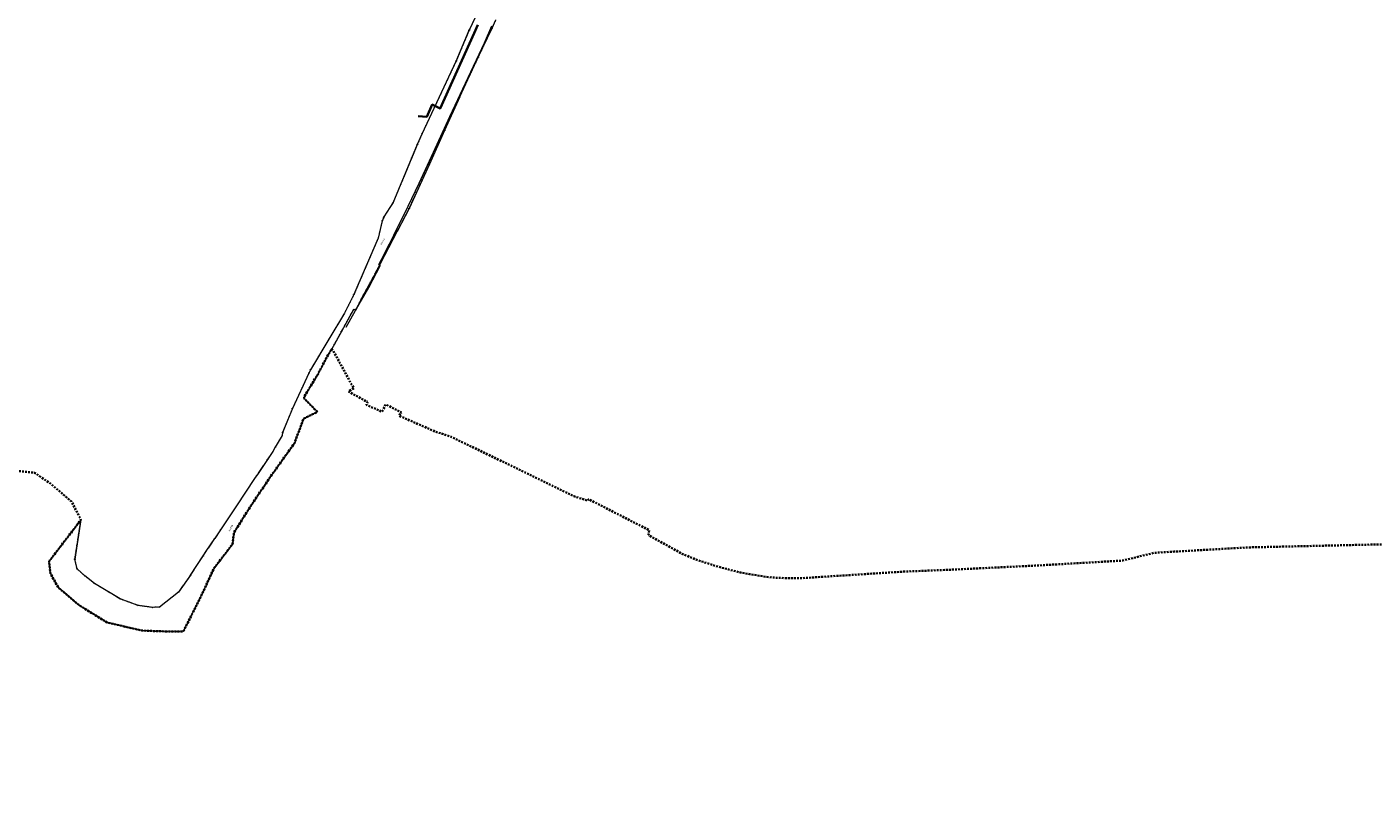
# Model space of a CAD drawing. Header units: feet. Extents: x 6524992 to 6535022, y 6047591 to 6067901.
# Tile 3 of 24: x 6530960 to 6532066, y 6048045 to 6048668. Entities that reach past the tile are written whole.
import ezdxf
from ezdxf.enums import TextEntityAlignment as Align

# ---------------------------------------------------------------- set-up
doc = ezdxf.new("R2010")
doc.units = ezdxf.units.FT
doc.header["$MEASUREMENT"] = 0
for name, pattern in [('1.5_1.0', [2.5, 1.5, -1]), ('218-500', [1, 0.5, -0.5]), ('219-500', [0])]:
    doc.linetypes.add(name, pattern=pattern)
doc.layers.get('0').update_dxf_attribs({"linetype": 'CONTINUOUS', "lineweight": 18})
for name, color, linetype, transparency in [('202-Punkt graniczny stabilizowany trwale', 7, 'CONTINUOUS', 0.5), ('203-Punkt załamania granicy działki nie stabilizowany', 7, 'CONTINUOUS', 0.5), ('216-Granica obrębu', 7, 'CONTINUOUS', 0.5), ('218-Granica użytku', 7, 'CONTINUOUS', 0.5), ('219-Linia granicy', 7, 'CONTINUOUS', 0.5), ('994-Nazwa ulicy', 7, 'CONTINUOUS', 0.5), ('przewód elektroenergetyczny (linia)', 7, 'CONTINUOUS', 0.5), ('przewód elektroenergetyczny (linia)-Atr1', 7, 'CONTINUOUS', 0.5), ('przewód gazowy (linia)', 7, 'CONTINUOUS', 0.5), ('rura ochronna - przewód elektroenergetyczny (linia)', 7, 'CONTINUOUS', 0.5)]:
    doc.layers.add(name, color=color, linetype=linetype, transparency=transparency)
doc.styles.get("Standard").update_dxf_attribs({"font": 'arial.ttf'})

# ---------------------------------------------------------------- blocks, each defined once
blk = doc.blocks.new('203')
at = {"linetype": 'Continuous', "lineweight": 0}
h = blk.add_hatch(color=0, dxfattribs=at)
edge = h.paths.add_edge_path()
edge.add_arc((0, 0), 0.045, 0, 360)
blk = doc.blocks.new('202')
at = {"color": 0, "linetype": 'Continuous', "lineweight": 0}
blk.add_circle((0, 0), 0.25, dxfattribs=at)

msp = doc.modelspace()

# ---------------------------------------------------------------- linework, layer by layer
at = {"layer": '216-Granica obrębu', "color": 7, "linetype": '1.5_1.0', "lineweight": 35, "flags": 128}
msp.add_lwpolyline([(6529513.61, 6050559.74), (6529521.61, 6050549.57), (6529523.65, 6050546.99), (6529591.14, 6050436.02), (6529628.42, 6050375.15), (6529693.79, 6050267.65), (6529715.6, 6050231.11), (6529731.17, 6050205.8), (6529730.57, 6050145.26), (6529730.45, 6050136.85), (6529729.64, 6050044.56), (6529728.7, 6049946.78), (6529728.87, 6049909.93), (6529729.03, 6049876.8), (6529727.7, 6049822.57), (6529727.56, 6049728.31), (6529727.13, 6049709.18), (6529726.37, 6049674.66), (6529726.28, 6049670.6), (6529723.05, 6049657.5), (6529724.66, 6049649.11), (6529732.09, 6049644.26), (6529760.83, 6049638.68), (6529741.82, 6049608.84), (6529735.05, 6049599.01), (6529732.4, 6049592.26), (6529731.24, 6049583.35), (6529728.69, 6049532.85), (6529728.75, 6049512.5), (6529728.77, 6049507.13), (6529726.84, 6049484.51), (6529846.87, 6049323.61), (6529924.02, 6049221.13), (6529983.55, 6049141.2), (6530067.15, 6049142.94), (6530127.19, 6049134.59), (6530148.12, 6049052.89), (6530150.77, 6049038.34), (6530151.64, 6049035.01), (6530159.82, 6048712.94), (6530217.63, 6048709.8), (6530269.95, 6048700.96), (6530349.42, 6048673.99), (6530366.35, 6048663.37), (6530406.38, 6048638.19), (6530475.93, 6048618.81), (6530523.18, 6048566.74), (6530612.57, 6048468), (6530654.64, 6048421.73), (6530699.87, 6048371.98), (6530760.79, 6048305.51), (6530760.1, 6048292.27), (6530759.45, 6048273.97), (6530774.89, 6048286.92), (6530791.5, 6048299.43), (6530813.56, 6048306.82), (6530823.49, 6048305.01), (6530845.6, 6048304.41), (6530870.58, 6048294.5), (6530898.68, 6048296.01), (6530908.14, 6048297.86), (6530910.62, 6048298.14), (6530928.26, 6048300.44), (6530941.03, 6048302.2), (6530952.95, 6048303.79), (6530966.2, 6048302.36), (6530978.25, 6048294.41), (6530996.71, 6048278.63), (6531004.42, 6048263.74), (6530978.3, 6048229.7), (6530979.39, 6048219.5), (6530985.85, 6048208.01), (6531002.7, 6048193.68), (6531026.03, 6048179.29), (6531054.5, 6048172.79), (6531069.3, 6048172.16), (6531088.54, 6048171.95), (6531103.51, 6048201.77), (6531113.47, 6048223.59), (6531117.43, 6048228.76), (6531128.96, 6048243.81), (6531130.23, 6048253.45), (6531144.08, 6048275.31), (6531159.67, 6048298.47), (6531180.04, 6048327.07), (6531181.09, 6048330.09), (6531186.41, 6048344.25), (6531187.15, 6048346.65), (6531198.71, 6048352.37), (6531187.75, 6048363.39), (6531187.76, 6048364.59), (6531191.34, 6048370.64), (6531198.97, 6048383.19), (6531206.75, 6048397.77), (6531210.66, 6048404.27), (6531216.97, 6048392.92), (6531226.47, 6048375.3), (6531228.77, 6048371.85), (6531224.1, 6048369.09), (6531239.79, 6048360.58), (6531238.92, 6048358.04), (6531251.97, 6048352.42), (6531253.96, 6048356.51), (6531254.74, 6048358.48), (6531267.75, 6048351.89), (6531266.61, 6048350.99), (6531265.82, 6048349.15), (6531273.07, 6048345.98), (6531295.63, 6048336.14), (6531303.53, 6048333.58), (6531308.07, 6048332.12), (6531359.51, 6048307.34), (6531379.21, 6048297.71), (6531392.77, 6048291.09), (6531401.82, 6048286.78), (6531409.48, 6048283.07), (6531420.85, 6048279.32), (6531421.54, 6048280.66), (6531426.18, 6048278.28), (6531455.65, 6048263.14), (6531471.18, 6048255.26), (6531470.75, 6048251.1), (6531498.35, 6048235.81), (6531510.34, 6048230.83), (6531529.49, 6048224.72), (6531532.59, 6048223.92), (6531547.18, 6048220.2), (6531554.08, 6048219.04), (6531566.82, 6048216.92), (6531577.68, 6048215.94), (6531594.07, 6048215.88), (6531597.42, 6048215.86), (6531642.07, 6048218.72), (6531660.27, 6048219.89), (6531679.3, 6048221.11), (6531719.93, 6048222.78), (6531741.12, 6048223.82), (6531788.28, 6048226.08), (6531860.24, 6048230.24), (6531876.84, 6048234.33), (6531886.03, 6048236.59), (6531902.46, 6048237.57), (6531963.19, 6048241.04), (6532012.31, 6048242.17), (6532047.27, 6048242.97), (6532053.54, 6048243.11), (6532068.82, 6048243.47), (6532080.59, 6048243.76), (6532083.94, 6048243.96), (6532120.73, 6048245.95), (6532153.06, 6048247.71), (6532182.69, 6048250.17), (6532190.16, 6048250.8), (6532195.13, 6048251.21), (6532213.66, 6048252.2), (6532217.13, 6048253.08), (6532231.04, 6048256.61), (6532235.04, 6048256.78), (6532263.54, 6048257.96), (6532280.5, 6048258.99), (6532292.73, 6048257.7), (6532303.31, 6048256.58), (6532310.51, 6048257.62), (6532350.64, 6048263.27), (6532359.41, 6048264.28), (6532420.16, 6048271.45), (6532427.78, 6048272.36), (6532431.37, 6048273.07), (6532438.59, 6048274.49), (6532477.08, 6048282.06), (6532487.08, 6048284.03), (6532523.04, 6048291.17), (6532627.19, 6048306.22), (6532635.97, 6048307.82), (6532641.8, 6048308.77), (6532647.94, 6048309.82), (6532696.53, 6048318.07), (6532711.64, 6048320.04), (6532726.97, 6048320.54), (6532741.99, 6048319.8), (6532747.43, 6048319.1), (6532751.56, 6048319.53), (6532764.99, 6048320.85), (6532773.16, 6048319.58), (6532797.19, 6048315.78), (6532808.87, 6048309.73), (6532820.37, 6048303.78), (6532825.46, 6048300.84), (6532839.18, 6048293.31), (6532848.5, 6048278.37), (6532855.95, 6048280.13), (6532900.47, 6048291.08), (6532899.16, 6048270.25), (6532882.87, 6048264.37), (6532869.24, 6048259.47), (6532891.78, 6048243.48), (6532901.31, 6048236.8), (6532906.62, 6048232.93), (6532915.76, 6048224.48), (6532948.62, 6048187.96), (6532949.79, 6048186.41), (6532951.59, 6048184.02), (6532953.4, 6048181.48), (6532960.43, 6048172.03), (6532965.14, 6048164.58), (6532971.33, 6048154.76), (6532975.48, 6048145.8), (6532977.95, 6048140.73), (6532984.62, 6048128.17), (6532985.39, 6048117.26), (6532985.75, 6048112.33), (6532987.37, 6048097.03), (6532987.17, 6048081.54), (6532986.04, 6048071.23), (6532985.56, 6048066.82), (6532983.49, 6048054.33), (6532979.62, 6048045.05), (6532987.31, 6048051.65), (6533015.85, 6048076.11), (6533043, 6048099.35), (6533060.31, 6048114.18), (6533079.54, 6048130.65), (6533084.66, 6048135.04), (6533112.8, 6048159.02), (6533144.09, 6048185.69), (6533148.26, 6048189.24), (6533173.04, 6048210.57), (6533200.83, 6048234.51), (6533224.86, 6048255.21), (6533227.75, 6048257.3), (6533295.13, 6048299.22), (6533376.85, 6048350.06), (6533385.44, 6048355.4), (6533458.12, 6048401.33), (6533512.16, 6048435.43), (6533612.23, 6048498.56), (6533714.69, 6048563.36), (6533837.35, 6048639.24), (6533845.07, 6048644.04), (6533933.55, 6048699.4), (6534018.91, 6048752.89), (6534136.66, 6048826.45), (6534231.26, 6048885.42), (6534395.37, 6048987.65), (6534444.68, 6049018.42), (6534603.17, 6049117.34), (6534648.44, 6049145.61), (6534657.56, 6049151.32), (6534661.88, 6049181.45), (6534681.11, 6049314.56), (6534702.51, 6049467.28), (6534720.66, 6049599.48), (6534721.09, 6049601.83), (6534723.3, 6049605.7), (6534723.67, 6049616.11), (6534722.97, 6049617.79), (6534728.16, 6049673.05), (6534733.19, 6049728.04), (6534735.89, 6049734.81), (6534746.88, 6049762.35), (6534747.44, 6049763.77), (6534759.68, 6049794.46), (6534739.77, 6049824.45), (6534731.2, 6049837.36), (6534698.54, 6049886.68), (6534697.08, 6049889.1), (6534688.89, 6049903.32), (6534674.94, 6049931.91), (6534601.21, 6050081.89), (6534598.52, 6050084.06), (6534593.21, 6050085.39), (6534588.94, 6050083.86), (6534582.76, 6050093.92), (6534581.75, 6050100.18), (6534582.8, 6050106.09), (6534586.82, 6050111.53), (6534632.11, 6050132.6), (6534607.71, 6050181.01), (6534596.45, 6050193.56), (6534572.55, 6050219.56), (6534549.04, 6050249.29), (6534529.51, 6050274.07), (6534514.24, 6050296.13), (6534504.15, 6050312.44), (6534486.83, 6050336.99), (6534526.89, 6050368.69), (6534565.69, 6050400.22), (6534578.12, 6050410.22), (6534604.87, 6050426.62), (6534671.49, 6050451.57), (6534666.72, 6050461.03), (6534683.59, 6050472.84), (6534685.43, 6050470.3), (6534686.26, 6050469.01), (6534689.5, 6050463.93), (6534690.89, 6050461.06), (6534694.28, 6050463.56), (6534740.77, 6050497.86), (6534754.09, 6050507.68), (6534759.8, 6050509.65), (6534792.04, 6050521.57), (6534799.52, 6050524.4), (6534807.03, 6050521.68), (6534825.89, 6050534.64), (6534827.78, 6050536.01), (6534820.69, 6050546.59), (6534878.07, 6050591.64), (6534896.15, 6050598.16), (6535021.62, 6050643.49), (6535019.71, 6050715.46), (6535003.66, 6050723.83), (6534994.36, 6050738.41), (6534972.03, 6050744.6), (6534955.15, 6050759.1), (6534947.5, 6050761.74), (6534901.84, 6050768.89), (6534873.62, 6050778.11), (6534853.35, 6050787.17), (6534852.59, 6050787.69), (6534839.14, 6050796.87), (6534827.76, 6050808.57), (6534786.58, 6050831.05), (6534771.32, 6050857.46), (6534750.02, 6050846.49), (6534744.93, 6050843.84), (6534717.4, 6050829.86), (6534729.97, 6050800.12), (6534753.04, 6050755.98), (6534745.39, 6050742.97), (6534662.66, 6050710.53), (6534641.79, 6050702.32), (6534632.05, 6050727.27), (6534626.12, 6050742.47), (6534617.64, 6050738.79), (6534515.59, 6050694.5), (6534531.32, 6050654.37), (6534483.16, 6050640.37), (6534470.45, 6050636.67), (6534455.05, 6050632.2), (6534430.36, 6050625.06), (6534362.2, 6050605.27), (6534366.55, 6050591.96), (6534375.29, 6050565.24), (6534404.24, 6050475.42), (6534306.51, 6050439.37), (6534280.46, 6050425.48), (6534258.43, 6050415.18), (6534165.38, 6050329.76), (6534038.9, 6050230.59), (6533940.92, 6050231.94), (6533876.05, 6050234.41), (6533706.4, 6050232.93), (6533571.16, 6050170.08), (6533514.24, 6050142.35), (6533418.17, 6050095.54), (6533191.55, 6050040.61), (6533074.1, 6049999.84), (6533060.99, 6049995.3), (6532998.63, 6049973.67), (6532860.37, 6049997.41), (6532855.09, 6049998.44), (6532781.01, 6049989.59), (6532648.3, 6049971.29), (6532622.08, 6049967.7), (6532607.7, 6049965.72), (6532509.3, 6049952.12), (6532414.19, 6049917.47), (6532399.76, 6049912.48), (6532388.04, 6049908.43), (6532288.91, 6049874.31), (6532195.29, 6049842.5), (6532182.1, 6049838.02), (6532152.71, 6049828.55), (6532094.07, 6049808.26), (6532090.6, 6049807.06), (6532073.65, 6049801.2), (6532065.72, 6049799.1), (6532061.24, 6049797.66), (6531974.22, 6049769.58), (6531956.88, 6049769.02), (6531952.03, 6049768.87), (6531798.74, 6049763.93), (6531769.26, 6049762.98), (6531762.31, 6049762.75), (6531748.78, 6049762.33), (6531715.48, 6049759.32), (6531591.26, 6049740.76), (6531588.96, 6049740.36), (6531571.82, 6049742.79), (6531560.29, 6049744.2), (6531498.88, 6049752.64), (6531425.37, 6049762.75), (6531405.58, 6049765.47), (6531348.62, 6049784.7), (6531278.44, 6049808.39), (6531271.56, 6049810.83), (6531247.84, 6049819.22), (6531193.84, 6049838.24), (6531193.37, 6049838.41), (6531123.83, 6049861.36), (6531084.99, 6050043.86), (6531086.26, 6050048.33), (6531091.9, 6050068.2), (6531098.96, 6050093.09), (6531089.35, 6050214.33), (6530972.43, 6050241.28), (6530942.61, 6050248.16), (6530798.18, 6050281.48), (6530565.82, 6050335.66), (6530561.5, 6050336.66), (6530548.99, 6050339.56), (6530467.9, 6050356.42), (6530337.6, 6050383.72), (6530318.66, 6050387.69), (6530309.5, 6050389.71), (6530268.56, 6050495.37), (6530222.08, 6050590.86), (6530176.8, 6050685.91), (6530170.14, 6050684.47), (6530081.73, 6050665.38), (6530026.62, 6050653.49), (6529983.77, 6050644.24), (6529977.49, 6050642.88), (6529919.61, 6050630.56), (6529861.08, 6050617.34), (6529837.78, 6050619.25), (6529689.37, 6050631.38), (6529666.76, 6050633.23), (6529637.62, 6050635.61), (6529629.75, 6050636.21), (6529624.01, 6050636.65), (6529598.75, 6050638.57), (6529584.72, 6050639.64)], close=True, dxfattribs=at)
at = {"layer": '218-Granica użytku', "color": 3, "linetype": '218-500', "lineweight": 18, "flags": 128}
for points in [[(6531340.42, 6048701.94), (6531323.38, 6048665.81)], [(6531342.15, 6048667.42), (6531345.36, 6048674.2)], [(6531323.38, 6048665.81), (6531312.67, 6048640.43)], [(6531330.88, 6048643.57), (6531342.15, 6048667.42)], [(6531315.62, 6048611.08), (6531330.88, 6048643.57)], [(6531312.67, 6048640.43), (6531295.07, 6048603.01)], [(6531303.16, 6048583.44), (6531315.62, 6048611.08)], [(6531295.07, 6048603.01), (6531284.64, 6048580.84)], [(6531284.64, 6048580.84), (6531280.91, 6048572.14)], [(6531290.7, 6048555.8), (6531303.16, 6048583.44)], [(6531280.91, 6048572.14), (6531276.2, 6048560.88)], [(6531276.2, 6048560.88), (6531260.81, 6048524.05)], [(6531283.6, 6048540.28), (6531290.7, 6048555.8)], [(6531274.1, 6048519.48), (6531283.6, 6048540.28)], [(6531260.81, 6048524.05), (6531253.45, 6048512.57)], [(6531264.45, 6048500.99), (6531274.1, 6048519.48)], [(6531251.97, 6048509.34), (6531248.59, 6048495.07)], [(6531252.92, 6048511.49), (6531251.97, 6048509.34)], [(6531253.45, 6048512.57), (6531252.92, 6048511.49)], [(6531246.84, 6048467.29), (6531264.45, 6048500.99)], [(6531248.59, 6048495.07), (6531238.76, 6048472.02)], [(6531238.05, 6048470.36), (6531228.65, 6048448.63)], [(6531234.96, 6048445.56), (6531246.84, 6048467.29)], [(6531238.76, 6048472.02), (6531238.05, 6048470.36)], [(6531228.65, 6048448.63), (6531220.95, 6048433.5)], [(6531230.27, 6048435.94), (6531234.96, 6048445.56)], [(6531220.95, 6048433.5), (6531208.21, 6048412.17)], [(6531218.38, 6048418.33), (6531225.27, 6048430.84)], [(6531225.27, 6048430.84), (6531228.49, 6048436.69)], [(6531228.49, 6048436.69), (6531230.27, 6048435.94)], [(6531208.21, 6048412.17), (6531193.02, 6048386.96)], [(6531212.63, 6048407.85), (6531218.38, 6048418.33)], [(6531198.97, 6048383.19), (6531206.75, 6048397.77)], [(6531206.75, 6048397.77), (6531210.66, 6048404.27)], [(6531210.66, 6048404.27), (6531212.63, 6048407.85)], [(6531193.02, 6048386.96), (6531191.72, 6048384.25)], [(6531191.72, 6048384.25), (6531178.18, 6048355.14)], [(6531191.34, 6048370.64), (6531198.97, 6048383.19)], [(6531187.75, 6048363.39), (6531187.76, 6048364.59)], [(6531187.76, 6048364.59), (6531191.34, 6048370.64)], [(6531178.18, 6048355.14), (6531170.15, 6048335.41)], [(6531198.71, 6048352.37), (6531187.75, 6048363.39)], [(6531181.09, 6048330.09), (6531186.41, 6048344.25)], [(6531186.41, 6048344.25), (6531187.15, 6048346.65)], [(6531187.15, 6048346.65), (6531198.71, 6048352.37)], [(6531169.67, 6048332.91), (6531164.04, 6048323.28)], [(6531170.15, 6048335.41), (6531169.67, 6048332.91)], [(6531159.67, 6048298.47), (6531180.04, 6048327.07)], [(6531164.04, 6048323.28), (6531161.94, 6048319.69)], [(6531180.04, 6048327.07), (6531181.09, 6048330.09)], [(6531157.66, 6048313.17), (6531149.9, 6048301.88)], [(6531161.94, 6048319.69), (6531157.66, 6048313.17)], [(6531144.08, 6048275.31), (6531159.67, 6048298.47)], [(6531148.27, 6048299.45), (6531147.03, 6048297.62)], [(6531149.9, 6048301.88), (6531148.27, 6048299.45)], [(6531147.03, 6048297.62), (6531132.25, 6048275.33)], [(6531132.25, 6048275.33), (6531119.18, 6048255.61)], [(6531130.23, 6048253.45), (6531144.08, 6048275.31)], [(6531004.42, 6048263.74), (6530978.3, 6048229.7)], [(6530999.39, 6048231.42), (6531004.42, 6048263.74)], [(6531119.18, 6048255.61), (6531114.34, 6048248.41)], [(6531114.34, 6048248.41), (6531107.38, 6048237.93)], [(6531117.43, 6048228.76), (6531128.96, 6048243.81)], [(6531128.96, 6048243.81), (6531130.23, 6048253.45)], [(6531104.81, 6048234.07), (6531094.41, 6048218.19)], [(6531107.38, 6048237.93), (6531104.81, 6048234.07)], [(6530978.3, 6048229.7), (6530979.39, 6048219.5)], [(6531001.23, 6048223.41), (6530999.39, 6048231.42)], [(6531007.5, 6048217.82), (6531001.23, 6048223.41)], [(6531103.51, 6048201.77), (6531113.47, 6048223.59)], [(6531113.47, 6048223.59), (6531117.43, 6048228.76)], [(6530979.39, 6048219.5), (6530985.85, 6048208.01)], [(6531015.52, 6048211.52), (6531007.5, 6048217.82)], [(6531036.71, 6048198.69), (6531015.52, 6048211.52)], [(6531094.41, 6048218.19), (6531084.48, 6048204.43)], [(6530985.85, 6048208.01), (6531002.7, 6048193.68)], [(6531051.33, 6048193.39), (6531036.71, 6048198.69)], [(6531084.48, 6048204.43), (6531068.88, 6048192.04)], [(6531088.54, 6048171.95), (6531103.51, 6048201.77)], [(6531002.7, 6048193.68), (6531026.03, 6048179.29)], [(6531063.2, 6048191.77), (6531051.33, 6048193.39)], [(6531068.88, 6048192.04), (6531063.2, 6048191.77)], [(6531026.03, 6048179.29), (6531054.5, 6048172.79)], [(6531054.5, 6048172.79), (6531069.3, 6048172.16)], [(6531069.3, 6048172.16), (6531088.54, 6048171.95)]]:
    msp.add_lwpolyline(points, dxfattribs=at)
at = {"layer": '219-Linia granicy', "color": 3, "linetype": '219-500', "lineweight": 18, "flags": 128}
for points in [[(6531340.42, 6048701.94), (6531323.38, 6048665.81)], [(6531342.15, 6048667.42), (6531345.36, 6048674.2)], [(6531312.67, 6048640.43), (6531323.38, 6048665.81)], [(6531330.88, 6048643.57), (6531342.15, 6048667.42)], [(6531315.62, 6048611.08), (6531330.88, 6048643.57)], [(6531284.64, 6048580.84), (6531312.67, 6048640.43)], [(6531315.62, 6048611.08), (6531303.16, 6048583.44)], [(6531280.91, 6048572.14), (6531284.64, 6048580.84)], [(6531303.16, 6048583.44), (6531290.7, 6048555.8)], [(6531276.2, 6048560.88), (6531280.91, 6048572.14)], [(6531260.81, 6048524.05), (6531276.2, 6048560.88)], [(6531290.7, 6048555.8), (6531274.1, 6048519.48)], [(6531253.45, 6048512.57), (6531260.81, 6048524.05)], [(6531274.1, 6048519.48), (6531264.45, 6048500.99)], [(6531251.97, 6048509.34), (6531248.59, 6048495.07)], [(6531252.92, 6048511.49), (6531251.97, 6048509.34)], [(6531253.45, 6048512.57), (6531252.92, 6048511.49)], [(6531246.84, 6048467.29), (6531264.45, 6048500.99)], [(6531248.59, 6048495.07), (6531238.05, 6048470.36)], [(6531238.05, 6048470.36), (6531228.65, 6048448.63)], [(6531246.84, 6048467.29), (6531234.96, 6048445.56)], [(6531228.65, 6048448.63), (6531220.95, 6048433.5)], [(6531234.96, 6048445.56), (6531230.27, 6048435.94)], [(6531220.95, 6048433.5), (6531208.21, 6048412.17)], [(6531225.27, 6048430.84), (6531218.38, 6048418.33)], [(6531228.49, 6048436.69), (6531225.27, 6048430.84)], [(6531228.49, 6048436.69), (6531230.27, 6048435.94)], [(6531208.21, 6048412.17), (6531193.02, 6048386.96)], [(6531218.38, 6048418.33), (6531212.63, 6048407.85)], [(6531206.75, 6048397.77), (6531198.97, 6048383.19)], [(6531206.75, 6048397.77), (6531210.66, 6048404.27)], [(6531212.63, 6048407.85), (6531210.66, 6048404.27)], [(6531193.02, 6048386.96), (6531191.72, 6048384.25)], [(6531191.72, 6048384.25), (6531178.18, 6048355.14)], [(6531198.97, 6048383.19), (6531191.34, 6048370.64)], [(6531187.76, 6048364.59), (6531187.75, 6048363.39)], [(6531191.34, 6048370.64), (6531187.76, 6048364.59)], [(6531178.18, 6048355.14), (6531170.15, 6048335.41)], [(6531198.71, 6048352.37), (6531187.75, 6048363.39)], [(6531186.41, 6048344.25), (6531181.09, 6048330.09)], [(6531187.15, 6048346.65), (6531186.41, 6048344.25)], [(6531198.71, 6048352.37), (6531187.15, 6048346.65)], [(6531169.67, 6048332.91), (6531164.04, 6048323.28)], [(6531170.15, 6048335.41), (6531169.67, 6048332.91)], [(6531180.04, 6048327.07), (6531159.67, 6048298.47)], [(6531164.04, 6048323.28), (6531161.94, 6048319.69)], [(6531181.09, 6048330.09), (6531180.04, 6048327.07)], [(6531157.66, 6048313.17), (6531149.9, 6048301.88)], [(6531161.94, 6048319.69), (6531157.66, 6048313.17)], [(6531159.67, 6048298.47), (6531144.08, 6048275.31)], [(6531149.9, 6048301.88), (6531147.03, 6048297.62)], [(6531147.03, 6048297.62), (6531132.25, 6048275.33)], [(6531132.25, 6048275.33), (6531119.18, 6048255.61)], [(6531144.08, 6048275.31), (6531130.23, 6048253.45)], [(6531004.42, 6048263.74), (6530978.3, 6048229.7)], [(6531004.42, 6048263.74), (6530999.39, 6048231.42)], [(6531119.18, 6048255.61), (6531114.34, 6048248.41)], [(6531107.38, 6048237.93), (6531114.34, 6048248.41)], [(6531128.96, 6048243.81), (6531117.43, 6048228.76)], [(6531130.23, 6048253.45), (6531128.96, 6048243.81)], [(6531094.41, 6048218.19), (6531104.81, 6048234.07)], [(6531104.81, 6048234.07), (6531107.38, 6048237.93)], [(6530979.39, 6048219.5), (6530978.3, 6048229.7)], [(6531001.23, 6048223.41), (6530999.39, 6048231.42)], [(6531007.5, 6048217.82), (6531001.23, 6048223.41)], [(6531113.47, 6048223.59), (6531103.51, 6048201.77)], [(6531117.43, 6048228.76), (6531113.47, 6048223.59)], [(6530985.85, 6048208.01), (6530979.39, 6048219.5)], [(6531015.52, 6048211.52), (6531007.5, 6048217.82)], [(6531036.71, 6048198.69), (6531015.52, 6048211.52)], [(6531094.41, 6048218.19), (6531084.48, 6048204.43)], [(6531002.7, 6048193.68), (6530985.85, 6048208.01)], [(6531051.33, 6048193.39), (6531036.71, 6048198.69)], [(6531084.48, 6048204.43), (6531068.88, 6048192.04)], [(6531103.51, 6048201.77), (6531088.54, 6048171.95)], [(6531026.03, 6048179.29), (6531002.7, 6048193.68)], [(6531063.2, 6048191.77), (6531051.33, 6048193.39)], [(6531068.88, 6048192.04), (6531063.2, 6048191.77)], [(6531054.5, 6048172.79), (6531026.03, 6048179.29)], [(6531069.3, 6048172.16), (6531054.5, 6048172.79)], [(6531088.54, 6048171.95), (6531069.3, 6048172.16)]]:
    msp.add_lwpolyline(points, dxfattribs=at)
at = {"layer": 'przewód elektroenergetyczny (linia)', "color": 1, "linetype": 'Continuous', "lineweight": 18, "flags": 128}
msp.add_lwpolyline([(6531281.45, 6048595.13), (6531288.48, 6048594.66), (6531292.98, 6048604.79), (6531299.57, 6048601.58), (6531327.42, 6048663.34), (6531330.57, 6048670.17)], dxfattribs=at)
at = {"layer": 'przewód gazowy (linia)', "color": 40, "linetype": 'Continuous', "lineweight": 18, "flags": 128}
msp.add_lwpolyline([(6531222.43, 6048421.84), (6531230.03, 6048435.49), (6531240.89, 6048454.56), (6531250.62, 6048472.76), (6531249.26, 6048473.34), (6531253.9, 6048482.27), (6531256.66, 6048487.78), (6531259.21, 6048492.79), (6531263.55, 6048502.09), (6531270.13, 6048514.9), (6531282.18, 6048540.23), (6531292.3, 6048562.12), (6531307.62, 6048594.87), (6531322.58, 6048627.03), (6531335.86, 6048655.32), (6531342.12, 6048669.33)], dxfattribs=at)
at = {"layer": 'rura ochronna - przewód elektroenergetyczny (linia)', "color": 1, "linetype": 'Continuous', "lineweight": 35, "flags": 128}
msp.add_lwpolyline([(6531281.45, 6048595.13), (6531288.48, 6048594.66), (6531292.98, 6048604.79), (6531299.57, 6048601.58), (6531327.42, 6048663.34), (6531330.57, 6048670.17)], dxfattribs=at)

# ---------------------------------------------------------------- block references
at = {"layer": '202-Punkt graniczny stabilizowany trwale', "color": 3, "linetype": 'Continuous', "lineweight": 18}
for p in [(6531323.38, 6048665.81), (6531342.15, 6048667.42), (6531330.88, 6048643.57), (6531312.67, 6048640.43), (6531315.62, 6048611.08), (6531284.64, 6048580.84), (6531303.16, 6048583.44), (6531280.91, 6048572.14), (6531276.2, 6048560.88), (6531290.7, 6048555.8), (6531260.81, 6048524.05), (6531274.1, 6048519.48), (6531251.97, 6048509.34), (6531252.92, 6048511.49), (6531253.45, 6048512.57), (6531264.45, 6048500.99), (6531246.84, 6048467.29), (6531228.65, 6048448.63), (6531234.96, 6048445.56), (6531208.21, 6048412.17), (6531218.38, 6048418.33), (6531210.66, 6048404.27), (6531212.63, 6048407.85), (6531193.02, 6048386.96), (6531191.72, 6048384.25), (6531178.18, 6048355.14), (6531170.15, 6048335.41), (6531164.04, 6048323.28), (6531157.66, 6048313.17), (6531004.42, 6048263.74), (6531119.18, 6048255.61), (6531114.34, 6048248.41), (6530999.39, 6048231.42), (6531104.81, 6048234.07), (6531001.23, 6048223.41), (6531007.5, 6048217.82), (6531015.52, 6048211.52), (6531094.41, 6048218.19), (6531036.71, 6048198.69), (6531084.48, 6048204.43), (6531051.33, 6048193.39), (6531063.2, 6048191.77), (6531068.88, 6048192.04)]:
    msp.add_blockref('202', p, dxfattribs=at)
at = {"layer": '203-Punkt załamania granicy działki nie stabilizowany', "color": 3, "linetype": 'Continuous', "lineweight": 18}
for p in [(6531248.59, 6048495.07), (6531238.05, 6048470.36), (6531220.95, 6048433.5), (6531225.27, 6048430.84), (6531228.49, 6048436.69), (6531230.27, 6048435.94), (6531206.75, 6048397.77), (6531198.97, 6048383.19), (6531187.76, 6048364.59), (6531191.34, 6048370.64), (6531187.75, 6048363.39), (6531186.41, 6048344.25), (6531187.15, 6048346.65), (6531198.71, 6048352.37), (6531169.67, 6048332.91), (6531180.04, 6048327.07), (6531181.09, 6048330.09), (6531161.94, 6048319.69), (6531149.9, 6048301.88), (6531159.67, 6048298.47), (6531147.03, 6048297.62), (6531132.25, 6048275.33), (6531144.08, 6048275.31), (6531128.96, 6048243.81), (6531130.23, 6048253.45), (6531107.38, 6048237.93), (6530978.3, 6048229.7), (6531113.47, 6048223.59), (6531117.43, 6048228.76), (6530979.39, 6048219.5), (6530985.85, 6048208.01), (6531103.51, 6048201.77), (6531002.7, 6048193.68), (6531026.03, 6048179.29), (6531054.5, 6048172.79), (6531069.3, 6048172.16), (6531088.54, 6048171.95)]:
    msp.add_blockref('203', p, dxfattribs=at)

# ---------------------------------------------------------------- texts
at = {"layer": '994-Nazwa ulicy', "color": 7, "linetype": 'Continuous', "lineweight": 25, "oblique": 15, "width": 0.9}
for rotation, p in [(62.372, (6531251.3, 6048489.07)), (61.473, (6531126.45, 6048253.78))]:
    msp.add_text('Wiejska', height=1.25, rotation=rotation, dxfattribs=at).set_placement(p)
at = {"layer": 'przewód elektroenergetyczny (linia)-Atr1', "color": 1, "width": 0.9}
for rotation, p in [(65.727, (6531311.18, 6048627.33)), (66.048, (6531290.25, 6048598.65))]:
    msp.add_text('eN', height=0.75, rotation=rotation, dxfattribs=at).set_placement(p, align=Align.MIDDLE_LEFT)

doc.saveas('drawing.dxf')
